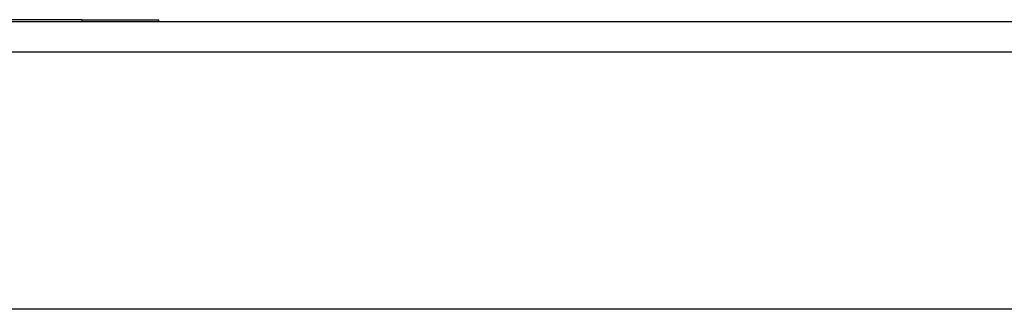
# Model space of a CAD drawing. Header units: inches. Extents: x 20 to 683, y 61 to 320.
# Tile 165 of 256: x 97.798 to 100.991, y 319.388 to 320.328. Entities that reach past the tile are written whole.
import ezdxf

# ---------------------------------------------------------------- set-up
doc = ezdxf.new("R2010")
doc.units = ezdxf.units.IN
doc.header["$MEASUREMENT"] = 0
doc.layers.add('Visible Edges(ANSI)', color=7, linetype='Continuous', lineweight=25)
doc.layers.add('Visible Tangent Edges(ANSI)', color=7, linetype='Continuous', lineweight=25)

msp = doc.modelspace()

# ---------------------------------------------------------------- linework, layer by layer
at = {"layer": 'Visible Edges(ANSI)'}
for p, q in [((92.4468, 320.3219), (164.0518, 320.3219)), ((97.9993, 320.3279), (97.1645, 320.3279)), ((97.9993, 320.3279), (98.2493, 320.3279)), ((98.2493, 320.3219), (98.2493, 320.3279)), ((164.0518, 319.3879), (92.4468, 319.3879))]:
    msp.add_line(p, q, dxfattribs=at)
at = {"layer": 'Visible Tangent Edges(ANSI)'}
for p, q in [((97.9993, 320.3279), (97.9993, 320.3219)), ((164.0518, 320.2229), (92.4468, 320.2229))]:
    msp.add_line(p, q, dxfattribs=at)

doc.saveas('drawing.dxf')
